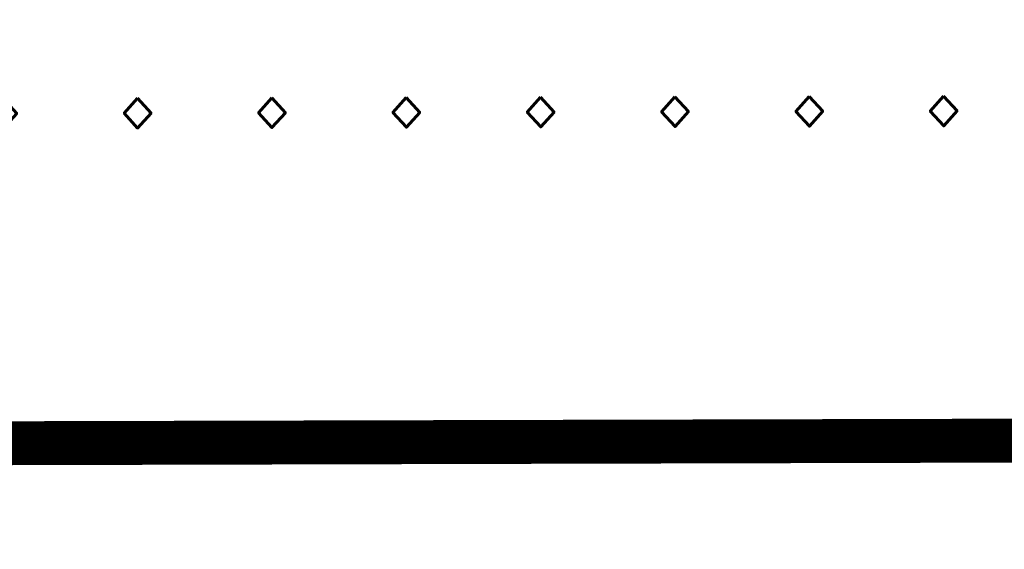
# Model space of a CAD drawing. Extents: x 0 to 1135, y 0 to 420.
# Tile 37 of 77: x 1091.25 to 1099.1, y 47.59 to 51.81. Entities that reach past the tile are written whole.
import ezdxf

# ---------------------------------------------------------------- set-up
doc = ezdxf.new("R2010")
doc.units = 0
doc.header["$LTSCALE"] = 2
doc.header["$MEASUREMENT"] = 0
doc.linetypes.add('AUSGEZOGEN', pattern=[0])
doc.layers.add('FBRTOP', color=8, linetype='AUSGEZOGEN')
doc.layers.add('LEGENDE', color=7, linetype='AUSGEZOGEN')
doc.styles.add('ROMANS', font='romans.shx', dxfattribs={"width": 0.8})

msp = doc.modelspace()

# ---------------------------------------------------------------- linework, layer by layer
at = {"layer": 'FBRTOP'}
for points in [[(661.1427, 179.1089, 0.000001), (685.9442, 183.7695, 0.000098)], [(499.4883, 151.3052, 0.000004), (556.3647, 151.37, 0.000067)], [(700.6069, 186.5318, -0.000002), (715.0005, 189.2436, -0.000023), (729.2091, 191.9198, -0.000019), (746.0494, 195.0901, -0.003046), (758.1949, 197.2996, -0.001835), (778.3892, 200.7701, -0.001761), (792.7571, 203.1329, -0.001618), (808.4064, 205.598, -0.001558), (824.2534, 207.9912, -0.002937), (832.6702, 209.185, -0.002359), (841.112, 210.2913, 0.001751), (852.4878, 211.7679, 0.001051), (869.84, 214.1193, 0.001274), (884.149, 216.1261, 0.002508), (897.8098, 218.1475, 0.001818), (916.6342, 221.0996, 0.001623), (931.3166, 223.5057, 0.000181), (932.7454, 223.7452, 0.000846)]]:
    msp.add_lwpolyline(points, format="xyb", dxfattribs=at)
at = {"layer": 'LEGENDE', "const_width": 0.35}
msp.add_lwpolyline([(1057.3205, 48.35), (1124.3202, 48.5221)], dxfattribs=at)

# ---------------------------------------------------------------- texts
at = {"layer": 'LEGENDE', "style": 'ROMANS'}
msp.add_text('01.07.2008 ...........................', height=2.5, rotation=0.14716, dxfattribs=at).set_placement((1062.0809, 50.8716))

doc.saveas('drawing.dxf')
